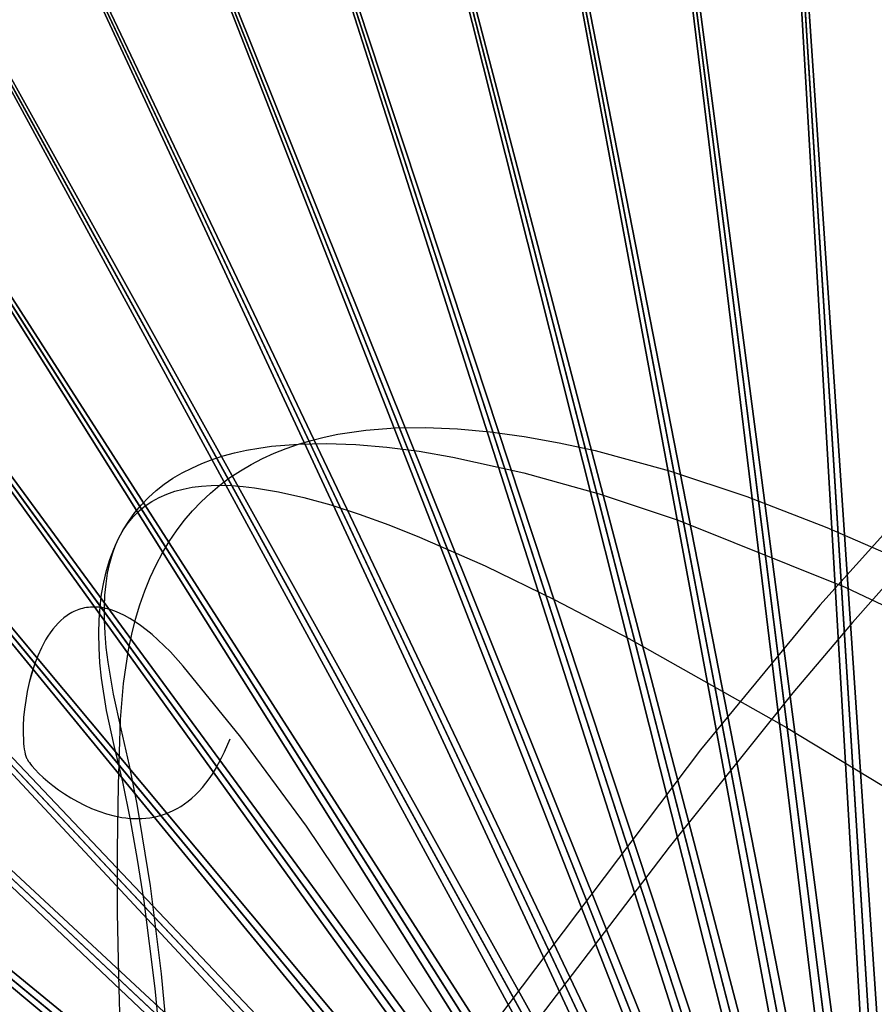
# Model space of a CAD drawing. Header units: millimetres. Extents: x -38.8 to 49.8, y -3.5 to 19.4.
# Tile 188 of 256: x -20.5 to -19.4, y 16.8 to 18.1. Entities that reach past the tile are written whole.
import ezdxf

# ---------------------------------------------------------------- set-up
doc = ezdxf.new("R2010")
doc.units = ezdxf.units.MM
doc.layers.get('0').update_dxf_attribs({"true_color": 0x5890e1})

msp = doc.modelspace()

# ---------------------------------------------------------------- linework, layer by layer
at = {"color": 34, "true_color": 0xb1581b}
for points in [[(-20.3478, 16.7546, -15.5468), (-20.3502, 16.8361, -15.5801), (-20.3517, 16.9183, -15.6173), (-20.3519, 17.0016, -15.6589), (-20.3507, 17.0862, -15.7056), (-20.3478, 17.1721, -15.758), (-20.3441, 17.2194, -15.7888), (-20.3376, 17.2632, -15.8186), (-20.3332, 17.2838, -15.8332), (-20.3282, 17.3036, -15.8475), (-20.3225, 17.3225, -15.8616), (-20.3161, 17.3407, -15.8755), (-20.3091, 17.358, -15.8892), (-20.3014, 17.3746, -15.9027), (-20.293, 17.3904, -15.9159), (-20.2841, 17.4053, -15.929), (-20.2745, 17.4195, -15.9419), (-20.2643, 17.433, -15.9545), (-20.2535, 17.4457, -15.967), (-20.2421, 17.4576, -15.9793), (-20.2301, 17.4688, -15.9914), (-20.2176, 17.4793, -16.0033), (-20.2045, 17.4891, -16.015), (-20.1908, 17.4981, -16.0266), (-20.1766, 17.5065, -16.0379), (-20.1619, 17.5141, -16.0492), (-20.1467, 17.5211, -16.0602), (-20.131, 17.5274, -16.0711), (-20.1147, 17.533, -16.0818), (-20.098, 17.538, -16.0924), (-20.0808, 17.5423, -16.1028), (-20.0632, 17.546, -16.113), (-20.0265, 17.5514, -16.1331), (-19.9881, 17.5544, -16.1527), (-19.948, 17.555, -16.1717), (-19.9064, 17.5533, -16.1902), (-19.8633, 17.5493, -16.2083), (-19.8188, 17.5432, -16.2259), (-19.7729, 17.5349, -16.2431), (-19.7258, 17.5246, -16.26), (-19.6283, 17.4981, -16.2926), (-19.5268, 17.4643, -16.324), (-19.4221, 17.4236, -16.3544), (-19.3147, 17.3768, -16.3841)], [(-20.2907, 16.6973, -22.843), (-20.3024, 16.8193, -22.8913), (-20.3171, 16.9339, -22.9427), (-20.3255, 16.9883, -22.9698), (-20.3349, 17.0404, -22.9977), (-20.3451, 17.0903, -23.0265), (-20.3562, 17.1378, -23.0563), (-20.3663, 17.1836, -23.0867), (-20.3729, 17.2263, -23.1159), (-20.3749, 17.2465, -23.1301), (-20.3761, 17.266, -23.144), (-20.3765, 17.2847, -23.1576), (-20.3761, 17.3027, -23.1709), (-20.3748, 17.3199, -23.1839), (-20.3728, 17.3364, -23.1967), (-20.3699, 17.3522, -23.2092), (-20.3663, 17.3673, -23.2215), (-20.362, 17.3817, -23.2335), (-20.3569, 17.3953, -23.2453), (-20.351, 17.4083, -23.2568), (-20.3445, 17.4206, -23.268), (-20.3372, 17.4322, -23.2791), (-20.3292, 17.4432, -23.2899), (-20.3205, 17.4535, -23.3005), (-20.3112, 17.4631, -23.3108), (-20.3012, 17.4721, -23.321), (-20.2905, 17.4805, -23.3309), (-20.2792, 17.4882, -23.3406), (-20.2672, 17.4953, -23.3501), (-20.2546, 17.5017, -23.3595), (-20.2414, 17.5076, -23.3686), (-20.2276, 17.5128, -23.3775), (-20.2132, 17.5175, -23.3863), (-20.1983, 17.5215, -23.3948), (-20.1827, 17.525, -23.4032), (-20.1667, 17.5279, -23.4115), (-20.15, 17.5302, -23.4195), (-20.1152, 17.5331, -23.4352), (-20.0783, 17.5339, -23.4502), (-20.0395, 17.5325, -23.4647), (-19.9987, 17.5291, -23.4787), (-19.9563, 17.5236, -23.4921), (-19.9121, 17.5161, -23.5051), (-19.8191, 17.4955, -23.5299), (-19.7205, 17.4677, -23.5533), (-19.6169, 17.4332, -23.5757), (-19.398, 17.3457, -23.6183), (-19.168, 17.2367, -23.6602)], [(-19.2843, 17.4851, -18.3411), (-19.4314, 17.322, -18.2649), (-19.5875, 17.1321, -18.1886), (-20.2525, 16.2505, -17.8829)], [(-20.283, 16.7164, -19.2387), (-20.2943, 16.8386, -19.2855), (-20.3085, 16.9538, -19.3339), (-20.326, 17.0611, -19.3839), (-20.3361, 17.1116, -19.4096), (-20.3472, 17.1597, -19.4357), (-20.3573, 17.2053, -19.4621), (-20.3642, 17.247, -19.4879), (-20.3666, 17.2664, -19.5007), (-20.3681, 17.2849, -19.5132), (-20.3689, 17.3025, -19.5257), (-20.369, 17.3191, -19.538), (-20.3683, 17.3349, -19.5501), (-20.3669, 17.3497, -19.5622), (-20.3649, 17.3637, -19.5741), (-20.3621, 17.3769, -19.5859), (-20.3586, 17.3891, -19.5975), (-20.3544, 17.4006, -19.6091), (-20.3495, 17.4112, -19.6205), (-20.344, 17.4209, -19.6318), (-20.3378, 17.4299, -19.643), (-20.331, 17.4381, -19.6541), (-20.3235, 17.4455, -19.6651), (-20.3154, 17.4521, -19.6759), (-20.3067, 17.458, -19.6867), (-20.2974, 17.4631, -19.6973), (-20.2874, 17.4675, -19.7079), (-20.2769, 17.4712, -19.7183), (-20.2658, 17.4741, -19.7287), (-20.2541, 17.4764, -19.739), (-20.2418, 17.478, -19.7491), (-20.229, 17.4789, -19.7592), (-20.2157, 17.4791, -19.7692), (-20.2018, 17.4787, -19.7791), (-20.1873, 17.4776, -19.7889), (-20.1724, 17.4759, -19.7986), (-20.141, 17.4707, -19.8178), (-20.1076, 17.4632, -19.8367), (-20.0723, 17.4533, -19.8553), (-20.0352, 17.4413, -19.8736), (-19.9964, 17.4272, -19.8917), (-19.9559, 17.4111, -19.9095), (-19.8701, 17.3733, -19.9445), (-19.7785, 17.3287, -19.9787), (-19.6817, 17.2781, -20.0123), (-19.4748, 17.1616, -20.078), (-18.556, 16.6056, -20.3413)], [(-19.3129, 17.3845, -21.8167), (-19.3886, 17.2993, -21.7922), (-19.4667, 17.2068, -21.77), (-19.6286, 17.0047, -21.7308), (-20.3006, 16.1221, -21.5739)]]:
    msp.add_polyline3d(points, dxfattribs=at)
at = {"color": 18, "true_color": 0x000000}
for points in [[(-19.8984, 16.7259, -15.7701), (-20.1041, 17.032, -15.7693), (-20.1904, 17.149, -15.7691), (-20.2656, 17.2419, -15.7691), (-20.2826, 17.2606, -15.7691), (-20.2988, 17.2765, -15.7691), (-20.3066, 17.2834, -15.7691), (-20.3142, 17.2896, -15.7692), (-20.3216, 17.2952, -15.7692), (-20.3287, 17.3002, -15.7693), (-20.3357, 17.3045, -15.7693), (-20.3425, 17.3083, -15.7694), (-20.3491, 17.3115, -15.7694), (-20.3555, 17.3141, -15.7695), (-20.3617, 17.3162, -15.7695), (-20.3677, 17.3177, -15.7696), (-20.3707, 17.3183, -15.7696), (-20.3736, 17.3188, -15.7697), (-20.3764, 17.3191, -15.7697), (-20.3792, 17.3193, -15.7697), (-20.382, 17.3194, -15.7698), (-20.3847, 17.3194, -15.7698), (-20.3873, 17.3193, -15.7698), (-20.39, 17.319, -15.7699), (-20.3925, 17.3187, -15.7699), (-20.3951, 17.3183, -15.77), (-20.3976, 17.3177, -15.77), (-20.4, 17.317, -15.7701), (-20.4024, 17.3163, -15.7701), (-20.4048, 17.3154, -15.7701), (-20.4071, 17.3145, -15.7702), (-20.4093, 17.3134, -15.7702), (-20.4116, 17.3123, -15.7703), (-20.4138, 17.3111, -15.7703), (-20.4159, 17.3098, -15.7704), (-20.418, 17.3084, -15.7704), (-20.4221, 17.3053, -15.7705), (-20.426, 17.302, -15.7706), (-20.4297, 17.2983, -15.7707), (-20.4333, 17.2944, -15.7708), (-20.4367, 17.2903, -15.7709), (-20.44, 17.2858, -15.771), (-20.4431, 17.2812, -15.7711), (-20.4461, 17.2764, -15.7712), (-20.4489, 17.2713, -15.7713), (-20.4515, 17.2661, -15.7714), (-20.4564, 17.2553, -15.7716), (-20.4606, 17.244, -15.7718), (-20.4644, 17.2324, -15.772), (-20.4675, 17.2206, -15.7721), (-20.4701, 17.2088, -15.7723), (-20.4722, 17.1971, -15.7725), (-20.4738, 17.1856, -15.7726), (-20.4749, 17.1745, -15.7728), (-20.4755, 17.1639, -15.7729), (-20.4756, 17.154, -15.773), (-20.4753, 17.1449, -15.7731), (-20.475, 17.1407, -15.7732), (-20.4746, 17.1367, -15.7732), (-20.4741, 17.1331, -15.7732), (-20.4734, 17.1297, -15.7732), (-20.4727, 17.1266, -15.7733), (-20.4723, 17.1252, -15.7733), (-20.4719, 17.1239, -15.7733), (-20.4714, 17.1226, -15.7733), (-20.471, 17.1215, -15.7733), (-20.4705, 17.1204, -15.7733), (-20.4699, 17.1194, -15.7733), (-20.4688, 17.1175, -15.7733), (-20.4674, 17.1155, -15.7733), (-20.4658, 17.1134, -15.7733), (-20.464, 17.1111, -15.7733), (-20.4599, 17.1064, -15.7733), (-20.455, 17.1013, -15.7733), (-20.4495, 17.0961, -15.7733), (-20.4433, 17.0907, -15.7733), (-20.4365, 17.0853, -15.7733), (-20.4292, 17.0798, -15.7733), (-20.4214, 17.0745, -15.7733), (-20.4131, 17.0693, -15.7733), (-20.4044, 17.0643, -15.7733), (-20.3953, 17.0597, -15.7733), (-20.3859, 17.0554, -15.7733), (-20.3763, 17.0516, -15.7733), (-20.3664, 17.0483, -15.7733), (-20.3563, 17.0456, -15.7733), (-20.346, 17.0437, -15.7733), (-20.3408, 17.0429, -15.7733), (-20.3356, 17.0424, -15.7733), (-20.3304, 17.0421, -15.7733), (-20.3252, 17.042, -15.7733), (-20.32, 17.0422, -15.7733), (-20.3148, 17.0426, -15.7733), (-20.3096, 17.0432, -15.7733), (-20.3044, 17.0441, -15.7733), (-20.2992, 17.0452, -15.7733), (-20.2941, 17.0466, -15.7733), (-20.2889, 17.0483, -15.7733), (-20.2838, 17.0503, -15.7733), (-20.2788, 17.0526, -15.7733), (-20.2738, 17.0552, -15.7733), (-20.2688, 17.0581, -15.7733), (-20.2639, 17.0614, -15.7733), (-20.2591, 17.065, -15.7733), (-20.2543, 17.0689, -15.7733), (-20.2496, 17.0732, -15.7733), (-20.245, 17.0779, -15.7733), (-20.2405, 17.0829, -15.7733), (-20.236, 17.0884, -15.7733), (-20.2317, 17.0942, -15.7733), (-20.2274, 17.1004, -15.7733), (-20.2233, 17.1071, -15.7733), (-20.2193, 17.1141, -15.7733), (-20.2154, 17.1216, -15.7733), (-20.2116, 17.1296, -15.7733), (-20.2044, 17.1468, -15.7733)], [(-19.8984, 16.7259, -19.4326), (-20.1041, 17.032, -19.4318), (-20.1904, 17.149, -19.4316), (-20.2656, 17.2419, -19.4315), (-20.2826, 17.2606, -19.4315), (-20.2988, 17.2765, -19.4315), (-20.3066, 17.2834, -19.4316), (-20.3142, 17.2896, -19.4316), (-20.3216, 17.2952, -19.4316), (-20.3287, 17.3002, -19.4317), (-20.3357, 17.3045, -19.4317), (-20.3425, 17.3083, -19.4318), (-20.3491, 17.3115, -19.4318), (-20.3555, 17.3141, -19.4319), (-20.3617, 17.3162, -19.432), (-20.3677, 17.3177, -19.432), (-20.3707, 17.3183, -19.4321), (-20.3736, 17.3188, -19.4321), (-20.3764, 17.3191, -19.4321), (-20.3792, 17.3193, -19.4322), (-20.382, 17.3194, -19.4322), (-20.3847, 17.3194, -19.4322), (-20.3873, 17.3193, -19.4323), (-20.39, 17.319, -19.4323), (-20.3925, 17.3187, -19.4324), (-20.3951, 17.3183, -19.4324), (-20.3976, 17.3177, -19.4324), (-20.4, 17.317, -19.4325), (-20.4024, 17.3163, -19.4325), (-20.4048, 17.3154, -19.4326), (-20.4071, 17.3145, -19.4326), (-20.4093, 17.3134, -19.4327), (-20.4116, 17.3123, -19.4327), (-20.4138, 17.3111, -19.4327), (-20.4159, 17.3098, -19.4328), (-20.418, 17.3084, -19.4328), (-20.4221, 17.3053, -19.4329), (-20.426, 17.302, -19.433), (-20.4297, 17.2983, -19.4331), (-20.4333, 17.2944, -19.4332), (-20.4367, 17.2903, -19.4333), (-20.44, 17.2858, -19.4334), (-20.4431, 17.2812, -19.4335), (-20.4461, 17.2764, -19.4336), (-20.4489, 17.2713, -19.4337), (-20.4515, 17.2661, -19.4338), (-20.4564, 17.2553, -19.434), (-20.4606, 17.244, -19.4342), (-20.4643, 17.2324, -19.4344), (-20.4675, 17.2206, -19.4346), (-20.4701, 17.2088, -19.4347), (-20.4722, 17.1971, -19.4349), (-20.4738, 17.1856, -19.4351), (-20.4749, 17.1745, -19.4352), (-20.4755, 17.1639, -19.4353), (-20.4756, 17.154, -19.4354), (-20.4753, 17.1449, -19.4355), (-20.475, 17.1407, -19.4356), (-20.4746, 17.1367, -19.4356), (-20.4741, 17.1331, -19.4356), (-20.4734, 17.1297, -19.4357), (-20.4727, 17.1266, -19.4357), (-20.4723, 17.1252, -19.4357), (-20.4719, 17.1239, -19.4357), (-20.4714, 17.1226, -19.4357), (-20.471, 17.1215, -19.4357), (-20.4705, 17.1204, -19.4357), (-20.4699, 17.1194, -19.4357), (-20.4688, 17.1175, -19.4357), (-20.4674, 17.1155, -19.4357), (-20.4658, 17.1134, -19.4357), (-20.464, 17.1111, -19.4357), (-20.4599, 17.1064, -19.4357), (-20.455, 17.1013, -19.4357), (-20.4495, 17.0961, -19.4357), (-20.4433, 17.0907, -19.4357), (-20.4365, 17.0853, -19.4357), (-20.4292, 17.0798, -19.4357), (-20.4214, 17.0745, -19.4357), (-20.4131, 17.0693, -19.4357), (-20.4044, 17.0643, -19.4357), (-20.3953, 17.0597, -19.4357), (-20.3859, 17.0554, -19.4357), (-20.3763, 17.0516, -19.4357), (-20.3664, 17.0483, -19.4357), (-20.3563, 17.0456, -19.4357), (-20.346, 17.0437, -19.4357), (-20.3408, 17.0429, -19.4357), (-20.3356, 17.0424, -19.4357), (-20.3304, 17.0421, -19.4357), (-20.3252, 17.042, -19.4357), (-20.32, 17.0422, -19.4357), (-20.3148, 17.0426, -19.4357), (-20.3096, 17.0432, -19.4357), (-20.3044, 17.0441, -19.4357), (-20.2992, 17.0452, -19.4357), (-20.2941, 17.0466, -19.4357), (-20.2889, 17.0483, -19.4357), (-20.2838, 17.0503, -19.4357), (-20.2788, 17.0526, -19.4357), (-20.2738, 17.0552, -19.4357), (-20.2688, 17.0581, -19.4357), (-20.2639, 17.0614, -19.4357), (-20.2591, 17.065, -19.4357), (-20.2543, 17.0689, -19.4357), (-20.2496, 17.0732, -19.4357), (-20.245, 17.0779, -19.4357), (-20.2405, 17.0829, -19.4357), (-20.236, 17.0884, -19.4357), (-20.2317, 17.0942, -19.4357), (-20.2274, 17.1004, -19.4357), (-20.2233, 17.1071, -19.4357), (-20.2193, 17.1141, -19.4357), (-20.2154, 17.1216, -19.4357), (-20.2116, 17.1296, -19.4357), (-20.2044, 17.1468, -19.4357)], [(-19.8984, 16.7259, -23.095), (-20.1041, 17.032, -23.0942), (-20.1904, 17.149, -23.094), (-20.2656, 17.2419, -23.0939), (-20.2826, 17.2606, -23.0939), (-20.2988, 17.2765, -23.094), (-20.3066, 17.2834, -23.094), (-20.3142, 17.2896, -23.094), (-20.3216, 17.2952, -23.0941), (-20.3287, 17.3002, -23.0941), (-20.3357, 17.3045, -23.0942), (-20.3425, 17.3083, -23.0942), (-20.3491, 17.3115, -23.0943), (-20.3555, 17.3141, -23.0943), (-20.3617, 17.3162, -23.0944), (-20.3677, 17.3177, -23.0944), (-20.3707, 17.3183, -23.0945), (-20.3736, 17.3188, -23.0945), (-20.3764, 17.3191, -23.0945), (-20.3792, 17.3193, -23.0946), (-20.382, 17.3194, -23.0946), (-20.3847, 17.3194, -23.0947), (-20.3873, 17.3193, -23.0947), (-20.39, 17.319, -23.0947), (-20.3925, 17.3187, -23.0948), (-20.3951, 17.3182, -23.0948), (-20.3976, 17.3177, -23.0949), (-20.4, 17.317, -23.0949), (-20.4024, 17.3163, -23.0949), (-20.4048, 17.3154, -23.095), (-20.4071, 17.3145, -23.095), (-20.4093, 17.3134, -23.0951), (-20.4116, 17.3123, -23.0951), (-20.4138, 17.3111, -23.0952), (-20.4159, 17.3098, -23.0952), (-20.418, 17.3084, -23.0953), (-20.4221, 17.3053, -23.0954), (-20.426, 17.302, -23.0954), (-20.4297, 17.2983, -23.0955), (-20.4333, 17.2944, -23.0956), (-20.4367, 17.2903, -23.0957), (-20.44, 17.2858, -23.0958), (-20.4431, 17.2812, -23.0959), (-20.4461, 17.2764, -23.096), (-20.4489, 17.2713, -23.0961), (-20.4515, 17.2661, -23.0962), (-20.4564, 17.2553, -23.0964), (-20.4606, 17.244, -23.0966), (-20.4644, 17.2324, -23.0968), (-20.4675, 17.2206, -23.097), (-20.4701, 17.2088, -23.0972), (-20.4722, 17.1971, -23.0973), (-20.4738, 17.1856, -23.0975), (-20.4749, 17.1745, -23.0976), (-20.4755, 17.1639, -23.0978), (-20.4756, 17.154, -23.0979), (-20.4753, 17.1449, -23.098), (-20.475, 17.1407, -23.098), (-20.4746, 17.1367, -23.098), (-20.4741, 17.1331, -23.0981), (-20.4734, 17.1297, -23.0981), (-20.4727, 17.1266, -23.0981), (-20.4723, 17.1252, -23.0981), (-20.4719, 17.1239, -23.0981), (-20.4714, 17.1226, -23.0981), (-20.471, 17.1215, -23.0981), (-20.4705, 17.1204, -23.0981), (-20.4699, 17.1194, -23.0981), (-20.4688, 17.1175, -23.0981), (-20.4674, 17.1155, -23.0981), (-20.4658, 17.1134, -23.0981), (-20.464, 17.1111, -23.0981), (-20.4599, 17.1064, -23.0981), (-20.455, 17.1013, -23.0981), (-20.4495, 17.0961, -23.0981), (-20.4433, 17.0907, -23.0981), (-20.4365, 17.0853, -23.0981), (-20.4292, 17.0798, -23.0981), (-20.4214, 17.0745, -23.0981), (-20.4131, 17.0693, -23.0981), (-20.4044, 17.0643, -23.0981), (-20.3953, 17.0596, -23.0981), (-20.3859, 17.0554, -23.0981), (-20.3763, 17.0516, -23.0981), (-20.3664, 17.0483, -23.0981), (-20.3563, 17.0456, -23.0981), (-20.346, 17.0437, -23.0981), (-20.3408, 17.0429, -23.0981), (-20.3356, 17.0424, -23.0981), (-20.3304, 17.0421, -23.0981), (-20.3252, 17.042, -23.0981), (-20.32, 17.0422, -23.0981), (-20.3148, 17.0426, -23.0981), (-20.3096, 17.0432, -23.0981), (-20.3044, 17.0441, -23.0981), (-20.2992, 17.0452, -23.0981), (-20.2941, 17.0466, -23.0981), (-20.2889, 17.0483, -23.0981), (-20.2838, 17.0503, -23.0981), (-20.2788, 17.0526, -23.0981), (-20.2738, 17.0552, -23.0981), (-20.2688, 17.0581, -23.0981), (-20.2639, 17.0614, -23.0981), (-20.2591, 17.065, -23.0981), (-20.2543, 17.0689, -23.0981), (-20.2496, 17.0732, -23.0981), (-20.245, 17.0779, -23.0981), (-20.2405, 17.0829, -23.0981), (-20.236, 17.0884, -23.0981), (-20.2317, 17.0942, -23.0981), (-20.2274, 17.1004, -23.0981), (-20.2233, 17.107, -23.0981), (-20.2193, 17.1141, -23.0981), (-20.2154, 17.1216, -23.0981), (-20.2116, 17.1296, -23.0981), (-20.2044, 17.1468, -23.0981)]]:
    msp.add_polyline3d(points, dxfattribs=at)

# ---------------------------------------------------------------- meshes
at = {"color": 206, "true_color": 0x6c0888}
mesh = msp.add_polyface(dxfattribs=at)
corners = [(-22.0117, 17.8176, -2.9828), (-19.4839, 15.9986, -2.9828), (-21.883, 17.9834, -2.9828), (-19.4926, 15.9874, -3.3688), (-21.9433, 17.7679, -3.3519), (-21.8179, 17.9295, -3.3519), (-19.4744, 16.0093, -2.9828), (-21.7443, 18.1408, -2.9828), (-19.4839, 15.9986, -3.3688), (-21.6827, 18.083, -3.3519), (-19.4644, 16.0194, -2.9828), (-21.5959, 18.2892, -2.9828), (-19.4744, 16.0093, -3.3688), (-21.538, 18.2276, -3.3519), (-19.4537, 16.0288, -2.9828), (-21.4384, 18.428, -2.9828), (-19.4644, 16.0194, -3.3688), (-21.3846, 18.3629, -3.3519), (-21.5221, 18.5292, -3.0276), (-21.3457, 18.6572, -3.0214), (-21.3498, 18.6628, -3.0276), (-21.5177, 18.5238, -3.0214), (-21.3413, 18.6512, -3.0157), (-21.5129, 18.518, -3.0157), (-21.3366, 18.6447, -3.0103), (-21.5079, 18.5119, -3.0103), (-21.3317, 18.6379, -3.0053), (-21.5025, 18.5054, -3.0053), (-21.3264, 18.6306, -3.0008), (-21.4967, 18.4985, -3.0008), (-21.3208, 18.623, -2.9967), (-21.4907, 18.4912, -2.9967), (-21.3149, 18.6148, -2.9931), (-21.4843, 18.4834, -2.9931), (-21.4776, 18.4753, -2.9901), (-21.3087, 18.6063, -2.9901), (-21.4705, 18.4667, -2.9875), (-21.3021, 18.5973, -2.9875), (-21.463, 18.4577, -2.9854), (-21.2953, 18.5878, -2.9854), (-21.4552, 18.4483, -2.984), (-21.2881, 18.5779, -2.984), (-21.447, 18.4384, -2.9831), (-21.2805, 18.5675, -2.9831), (-21.2726, 18.5566, -2.9828), (-19.4424, 16.0376, -2.9828), (-19.4537, 16.0288, -3.3688), (-21.2229, 18.4883, -3.3519), (-21.4492, 18.441, -3.6054), (-21.2825, 18.5703, -3.6054), (-21.4277, 18.415, -5.8084), (-21.2627, 18.5429, -5.8084), (-21.3819, 18.707, -5.9621), (-21.1131, 18.6968, -2.984), (-21.1062, 18.6859, -2.9831), (-21.099, 18.6746, -2.9828), (-19.4306, 16.0456, -2.9828), (-19.4424, 16.0376, -3.3688), (-21.0538, 18.6032, -3.3519), (-21.1081, 18.6889, -3.6054), (-21.09, 18.6603, -5.8084), (-19.4183, 16.0528, -2.9828), (-20.9184, 18.7814, -2.9828), (-19.4306, 16.0456, -3.3688), (-20.8777, 18.7074, -3.3519), (-19.4056, 16.0593, -2.9828), (-20.7314, 18.8767, -2.9828), (-19.4183, 16.0528, -3.3688), (-20.6954, 18.8002, -3.3519), (-19.3926, 16.065, -2.9828), (-20.5388, 18.96, -2.9828), (-19.4056, 16.0593, -3.3688), (-20.5077, 18.8815, -3.3519), (-19.3791, 16.0698, -2.9828), (-20.3413, 19.0311, -2.9828), (-19.3926, 16.065, -3.3688), (-20.3152, 18.9508, -3.3519), (-19.3654, 16.0738, -2.9828), (-20.1398, 19.0897, -2.9828), (-19.3791, 16.0698, -3.3688), (-20.1188, 19.0078, -3.3519), (-19.3515, 16.0769, -2.9828), (-19.935, 19.1355, -2.9828), (-19.3654, 16.0738, -3.3688), (-19.9192, 19.0525, -3.3519), (-19.3375, 16.0791, -2.9828), (-19.7277, 19.1683, -2.9828), (-19.3515, 16.0769, -3.3688), (-19.7171, 19.0845, -3.3519), (-19.3233, 16.0805, -2.9828), (-19.5188, 19.188, -2.9828), (-19.3375, 16.0791, -3.3688), (-19.5135, 19.1037, -3.3519), (-19.309, 16.0809, -2.9828), (-19.309, 19.1946, -2.9828), (-19.3233, 16.0805, -3.3688), (-19.309, 19.1101, -3.3519)]
mesh.append_faces([[corners[k] for k in face] for face in [(0, 1, 2), (2, 6, 7), (7, 10, 11), (11, 14, 15), (18, 19, 20), (21, 22, 19), (23, 24, 22), (25, 26, 24), (27, 28, 26), (29, 30, 28), (31, 32, 30), (33, 35, 32), (34, 37, 35), (36, 39, 37), (38, 41, 39), (40, 43, 41), (42, 44, 43), (15, 45, 44), (17, 49, 47), (48, 51, 49), (50, 52, 51), (44, 56, 55), (47, 59, 58), (55, 61, 62), (62, 65, 66), (66, 69, 70), (70, 73, 74), (74, 77, 78), (78, 81, 82), (82, 85, 86), (86, 89, 90), (90, 93, 94)]], dxfattribs={"vtx0": -1, "color": 206})
mesh.append_faces([[corners[k] for k in face] for face in [(3, 4, 5), (8, 5, 9), (12, 9, 13), (16, 13, 17), (33, 34, 35), (34, 36, 37), (36, 38, 39), (38, 40, 41), (40, 42, 43), (42, 15, 44), (46, 17, 47), (17, 48, 49), (48, 50, 51), (39, 41, 53), (41, 43, 54), (43, 44, 55), (57, 47, 58), (47, 49, 59), (49, 51, 60), (63, 58, 64), (67, 64, 68), (71, 68, 72), (75, 72, 76), (79, 76, 80), (83, 80, 84), (87, 84, 88), (91, 88, 92), (95, 92, 96)]], dxfattribs={"vtx2": -1, "color": 206})
mesh = msp.add_polyface(dxfattribs=at)
corners = [(-19.5359, 15.854, -2.9828), (-19.5359, 15.854, -3.3688), (-19.5355, 15.8682, -3.3688), (-19.5355, 15.8682, -2.9828), (-19.5342, 15.8824, -3.3688), (-19.5342, 15.8824, -2.9828), (-19.5319, 15.8965, -3.3688), (-19.5319, 15.8965, -2.9828), (-19.5288, 15.9104, -3.3688), (-19.5288, 15.9104, -2.9828), (-19.5248, 15.9241, -3.3688), (-19.5248, 15.9241, -2.9828), (-19.52, 15.9375, -3.3688), (-19.52, 15.9375, -2.9828), (-19.5144, 15.9506, -3.3688), (-19.5144, 15.9506, -2.9828), (-19.5079, 15.9633, -3.3688), (-19.5079, 15.9633, -2.9828), (-19.5006, 15.9756, -3.3688), (-19.5006, 15.9756, -2.9828), (-19.4926, 15.9874, -3.3688), (-19.4926, 15.9874, -2.9828), (-19.4839, 15.9986, -3.3688), (-19.4839, 15.9986, -2.9828), (-19.4744, 16.0093, -3.3688), (-19.4744, 16.0093, -2.9828), (-19.4644, 16.0194, -3.3688), (-19.4644, 16.0194, -2.9828), (-19.4537, 16.0288, -3.3688), (-19.4537, 16.0288, -2.9828), (-19.4424, 16.0376, -3.3688), (-19.4424, 16.0376, -2.9828), (-19.4306, 16.0456, -3.3688), (-19.4306, 16.0456, -2.9828), (-19.4183, 16.0528, -3.3688), (-19.4183, 16.0528, -2.9828), (-19.4056, 16.0593, -3.3688), (-19.4056, 16.0593, -2.9828), (-19.3926, 16.065, -3.3688), (-19.3926, 16.065, -2.9828), (-19.3791, 16.0698, -3.3688), (-19.3791, 16.0698, -2.9828), (-19.3654, 16.0738, -3.3688), (-19.3654, 16.0738, -2.9828), (-20.1188, 19.0078, -3.3519), (-20.1398, 19.0897, -2.9828), (-19.3515, 16.0769, -2.9828), (-19.3515, 16.0769, -3.3688), (-19.9192, 19.0525, -3.3519), (-19.935, 19.1355, -2.9828), (-19.3375, 16.0791, -2.9828), (-19.3375, 16.0791, -3.3688), (-19.7171, 19.0845, -3.3519), (-19.7277, 19.1683, -2.9828), (-19.3233, 16.0805, -2.9828), (-19.3233, 16.0805, -3.3688), (-19.5135, 19.1037, -3.3519), (-19.5188, 19.188, -2.9828), (-19.309, 16.0809, -2.9828), (-19.309, 16.0809, -3.3688), (-19.309, 19.1101, -3.3519)]
mesh.append_faces([[corners[k] for k in face] for face in [(0, 2, 3), (3, 4, 5), (5, 6, 7), (7, 8, 9), (9, 10, 11), (11, 12, 13), (13, 14, 15), (15, 16, 17), (17, 18, 19), (19, 20, 21), (21, 22, 23), (23, 24, 25), (25, 26, 27), (27, 28, 29), (29, 30, 31), (31, 32, 33), (33, 34, 35), (35, 36, 37), (37, 38, 39), (39, 40, 41), (41, 42, 43), (40, 44, 42), (43, 47, 46), (42, 48, 47), (46, 51, 50), (47, 52, 51), (50, 55, 54), (51, 56, 55), (54, 59, 58), (55, 60, 59)]], dxfattribs={"vtx0": -1, "color": 206})
mesh.append_faces([[corners[k] for k in face] for face in [(0, 1, 2), (3, 2, 4), (5, 4, 6), (7, 6, 8), (9, 8, 10), (11, 10, 12), (13, 12, 14), (15, 14, 16), (17, 16, 18), (19, 18, 20), (21, 20, 22), (23, 22, 24), (25, 24, 26), (27, 26, 28), (29, 28, 30), (31, 30, 32), (33, 32, 34), (35, 34, 36), (37, 36, 38), (39, 38, 40), (41, 40, 42), (45, 43, 46), (43, 42, 47), (49, 46, 50), (46, 47, 51), (53, 50, 54), (50, 51, 55), (57, 54, 58), (54, 55, 59)]], dxfattribs={"vtx2": -1, "color": 206})
mesh = msp.add_polyface(dxfattribs=at)
corners = [(-22.6497, 15.854, -2.9828), (-19.5359, 15.854, -2.9828), (-19.5355, 15.8682, -2.9828), (-19.5359, 15.854, -3.3688), (-22.5652, 15.854, -3.3519), (-22.5588, 16.0584, -3.3519), (-19.5355, 15.8682, -3.3688), (-22.6431, 16.0637, -2.9828), (-19.5342, 15.8824, -2.9828), (-22.5395, 16.2621, -3.3519), (-19.5342, 15.8824, -3.3688), (-22.6233, 16.2727, -2.9828), (-19.5319, 15.8965, -2.9828), (-22.5905, 16.4799, -2.9828), (-22.5075, 16.4641, -3.3519), (-19.5319, 15.8965, -3.3688), (-19.5288, 15.9104, -2.9828), (-22.5447, 16.6848, -2.9828), (-22.4629, 16.6637, -3.3519), (-19.5288, 15.9104, -3.3688), (-19.5248, 15.9241, -2.9828), (-22.4862, 16.8863, -2.9828), (-22.4058, 16.8602, -3.3519), (-19.5248, 15.9241, -3.3688), (-19.52, 15.9375, -2.9828), (-22.4151, 17.0837, -2.9828), (-22.3365, 17.0526, -3.3519), (-19.52, 15.9375, -3.3688), (-19.5144, 15.9506, -2.9828), (-22.3317, 17.2764, -2.9828), (-22.2553, 17.2404, -3.3519), (-19.5144, 15.9506, -3.3688), (-19.5079, 15.9633, -2.9828), (-22.2365, 17.4633, -2.9828), (-22.1624, 17.4226, -3.3519), (-19.5079, 15.9633, -3.3688), (-19.5006, 15.9756, -2.9828), (-22.1296, 17.644, -2.9828), (-22.0583, 17.5987, -3.3519), (-19.5006, 15.9756, -3.3688), (-19.4926, 15.9874, -2.9828), (-22.0117, 17.8176, -2.9828), (-21.9433, 17.7679, -3.3519), (-19.4926, 15.9874, -3.3688), (-19.4839, 15.9986, -2.9828), (-21.8179, 17.9295, -3.3519), (-19.4839, 15.9986, -3.3688), (-21.883, 17.9834, -2.9828), (-19.4744, 16.0093, -2.9828), (-21.6827, 18.083, -3.3519), (-19.4744, 16.0093, -3.3688), (-21.7443, 18.1408, -2.9828), (-19.4644, 16.0194, -2.9828), (-21.538, 18.2276, -3.3519), (-19.4644, 16.0194, -3.3688), (-21.5959, 18.2892, -2.9828), (-19.4537, 16.0288, -2.9828), (-21.3846, 18.3629, -3.3519), (-19.4537, 16.0288, -3.3688), (-21.4384, 18.428, -2.9828), (-19.4424, 16.0376, -2.9828), (-21.2229, 18.4883, -3.3519), (-19.4424, 16.0376, -3.3688), (-21.2726, 18.5566, -2.9828), (-19.4306, 16.0456, -2.9828), (-21.0538, 18.6032, -3.3519), (-19.4306, 16.0456, -3.3688), (-21.099, 18.6746, -2.9828), (-19.4183, 16.0528, -2.9828), (-20.8777, 18.7074, -3.3519), (-19.4183, 16.0528, -3.3688), (-20.9184, 18.7814, -2.9828), (-19.4056, 16.0593, -2.9828), (-20.6954, 18.8002, -3.3519), (-19.4056, 16.0593, -3.3688), (-20.7314, 18.8767, -2.9828), (-19.3926, 16.065, -2.9828), (-20.5077, 18.8815, -3.3519), (-19.3926, 16.065, -3.3688), (-20.5388, 18.96, -2.9828), (-19.3791, 16.0698, -2.9828), (-20.3152, 18.9508, -3.3519), (-19.3791, 16.0698, -3.3688), (-20.3413, 19.0311, -2.9828), (-19.3654, 16.0738, -2.9828)]
mesh.append_faces([[corners[k] for k in face] for face in [(3, 5, 6), (6, 9, 10), (11, 12, 13), (10, 14, 15), (13, 16, 17), (15, 18, 19), (17, 20, 21), (19, 22, 23), (21, 24, 25), (23, 26, 27), (25, 28, 29), (27, 30, 31), (29, 32, 33), (31, 34, 35), (33, 36, 37), (35, 38, 39), (37, 40, 41), (39, 42, 43), (43, 45, 46), (46, 49, 50), (50, 53, 54), (54, 57, 58), (58, 61, 62), (62, 65, 66), (66, 69, 70), (70, 73, 74), (74, 77, 78), (78, 81, 82)]], dxfattribs={"vtx0": -1, "color": 206})
mesh.append_faces([[corners[k] for k in face] for face in [(0, 1, 2), (3, 4, 5), (7, 2, 8), (6, 5, 9), (11, 8, 12), (10, 9, 14), (13, 12, 16), (15, 14, 18), (17, 16, 20), (19, 18, 22), (21, 20, 24), (23, 22, 26), (25, 24, 28), (27, 26, 30), (29, 28, 32), (31, 30, 34), (33, 32, 36), (35, 34, 38), (37, 36, 40), (39, 38, 42), (41, 40, 44), (47, 44, 48), (51, 48, 52), (55, 52, 56), (59, 56, 60), (63, 60, 64), (67, 64, 68), (71, 68, 72), (75, 72, 76), (79, 76, 80), (83, 80, 84)]], dxfattribs={"vtx2": -1, "color": 206})

doc.saveas('drawing.dxf')
